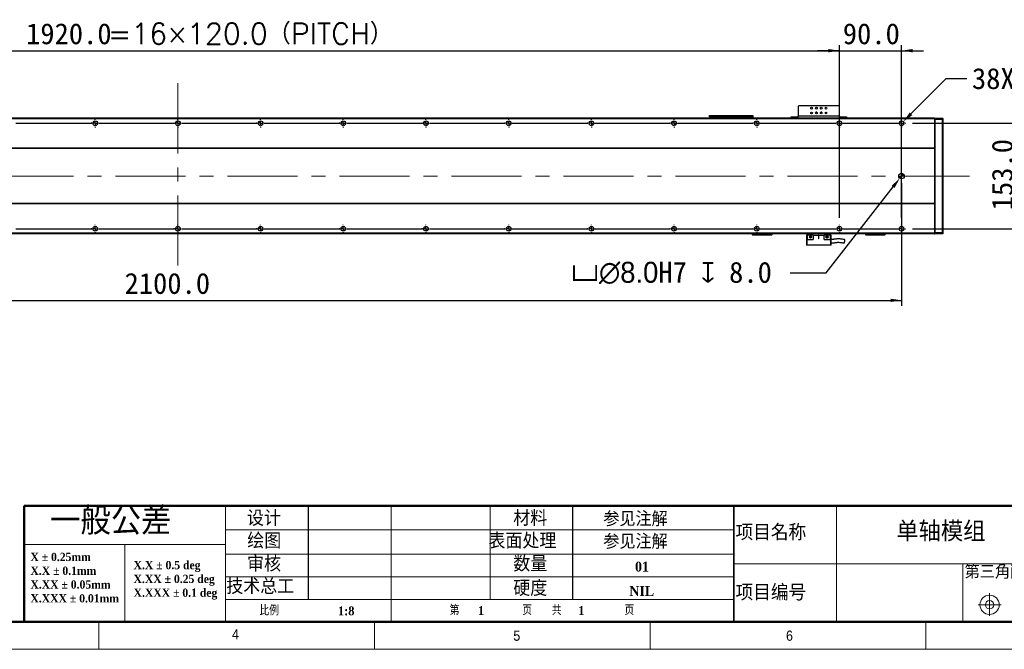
# Model space of a CAD drawing. Header units: millimetres. Extents: x 40 to 3320, y 40 to 2336.
# Tile 9 of 18: x 1165 to 2594, y 40 to 953. Entities that reach past the tile are written whole.
import ezdxf

# ---------------------------------------------------------------- set-up
doc = ezdxf.new("R2010")
doc.units = ezdxf.units.MM
doc.header["$LTSCALE"] = 8
doc.header["$PDSIZE"] = -1
doc.linetypes.add('CENTERX2', pattern=[20.32, 12.7, -2.54, 2.54, -2.54])
doc.layers.add('DIMNS', color=7, linetype='Continuous')
doc.styles.add('SLDTEXTSTYLE0', font='Gothic.ttf', dxfattribs={"width": 0.913})
doc.styles.add('SLDTEXTSTYLE1', font='timesbd.ttf', dxfattribs={"width": 0.933})
doc.styles.add('SLDTEXTSTYLE10', font='txt', dxfattribs={"bigfont": 'bigfont'})
doc.styles.add('SLDTEXTSTYLE2', font='txt', dxfattribs={"bigfont": 'bigfont'})
doc.styles.add('SLDTEXTSTYLE3', font='txt', dxfattribs={"bigfont": 'bigfont'})
doc.styles.add('SLDTEXTSTYLE6', font='timesbd.ttf', dxfattribs={"width": 0.933, "bigfont": 'bigfont'})
doc.styles.add('SLDTEXTSTYLE7', font='txt')
doc.dimstyles.new('SLDDIMSTYLE0', dxfattribs={"dimtxt": 30.4, "dimasz": 16, "dimexe": 0, "dimexo": 0.0625, "dimgap": 7.6, "dimtad": 2, "dimdec": 1, "dimrnd": 1e-09, "dimzin": 4, "dimdsep": 46, "dimtxsty": 'SLDTEXTSTYLE7', "dimsah": 1, "dimcen": 0.09, "dimadec": 0, "dimazin": 1, "dimtfac": 1, "dimtdec": 1, "dimtmove": 0, "dimatfit": 0, "dimfxl": 0, "dimfrac": 2, "dimtolj": 1, "dimtzin": 12, "dimarcsym": 0})
doc.dimstyles.new('SLDDIMSTYLE1', dxfattribs={"dimtxt": 30.4, "dimasz": 16, "dimexe": 0, "dimexo": 0.0625, "dimgap": 7.6, "dimtad": 2, "dimdec": 1, "dimrnd": 1e-09, "dimzin": 4, "dimdsep": 46, "dimtxsty": 'SLDTEXTSTYLE7', "dimsah": 1, "dimcen": 0.09, "dimadec": 0, "dimazin": 1, "dimtfac": 1, "dimtdec": 1, "dimtofl": 0, "dimtmove": 0, "dimatfit": 3, "dimfxl": 0, "dimfrac": 2, "dimtolj": 1, "dimtzin": 12, "dimarcsym": 0})
doc.dimstyles.new('SLDDIMSTYLE2', dxfattribs={"dimtxt": 30.4, "dimasz": 16, "dimexe": 0, "dimexo": 0.0625, "dimgap": 7.6, "dimtad": 0, "dimtih": 1, "dimtoh": 1, "dimdec": 1, "dimrnd": 1e-09, "dimzin": 4, "dimdsep": 46, "dimtxsty": 'SLDTEXTSTYLE7', "dimsah": 1, "dimcen": 0, "dimadec": 0, "dimazin": 1, "dimtfac": 1, "dimtdec": 1, "dimtofl": 0, "dimtmove": 0, "dimatfit": 3, "dimfxl": 0, "dimfrac": 2, "dimtolj": 1, "dimtzin": 12, "dimarcsym": 0})
doc.dimstyles.new('SLDDIMSTYLE6', dxfattribs={"dimtxt": 30.4, "dimasz": 16, "dimexe": 0, "dimexo": 0.0625, "dimgap": 7.6, "dimtad": 0, "dimtih": 1, "dimtoh": 1, "dimdec": 1, "dimrnd": 1e-09, "dimzin": 12, "dimdsep": 46, "dimtxsty": 'SLDTEXTSTYLE7', "dimsah": 1, "dimcen": 0, "dimadec": 0, "dimazin": 3, "dimtfac": 1, "dimtdec": 1, "dimtofl": 0, "dimtmove": 0, "dimatfit": 3, "dimfxl": 0, "dimfrac": 2, "dimtolj": 1, "dimtzin": 12, "dimarcsym": 0})

# ---------------------------------------------------------------- blocks, each defined once
blk = doc.blocks.new('SW_NOTE_0')
at = {"color": 0, "linetype": 'Continuous', "lineweight": 0, "char_height": 12, "attachment_point": 1, "style": 'SLDTEXTSTYLE1'}
for s, insert in [('X.X ± 0.5 deg', (0, 15.8)), ('X.XX ± 0.25 deg', (0, -4.2)), ('X.XXX ± 0.1 deg', (0, -24.2))]:
    blk.add_mtext(s, dxfattribs=dict(at, insert=insert))
blk = doc.blocks.new('SW_NOTE_1')
at = {"color": 0, "linetype": 'Continuous', "lineweight": 0, "char_height": 12, "attachment_point": 1, "style": 'SLDTEXTSTYLE1'}
for s, insert in [('X ± 0.25mm ', (0, 15.8)), ('X.X ± 0.1mm', (0, -4.2))]:
    blk.add_mtext(s, dxfattribs=dict(at, insert=insert))
blk = doc.blocks.new('SW_NOTE_2')
at = {"color": 0, "linetype": 'Continuous', "lineweight": 0, "char_height": 12, "attachment_point": 1, "style": 'SLDTEXTSTYLE1'}
for s, insert in [('X.XX ± 0.05mm', (0, 15.8)), ('X.XXX ± 0.01mm', (0, -4.2))]:
    blk.add_mtext(s, dxfattribs=dict(at, insert=insert))
blk = doc.blocks.new('_D_27')
at = {"layer": 'Defpoints', "color": 0}
for p in [(2447.3, 729.5), (2442.4, 723.2)]:
    blk.add_point(p, dxfattribs=at)
at = {"layer": 'DIMNS', "color": 0, "lineweight": -2}
for p, q in [((2335.4, 586.2), (2432.6, 710.6)), ((2283.4, 586.2), (2335.4, 586.2))]:
    blk.add_line(p, q, dxfattribs=at)
at = {"layer": 'DIMNS', "color": 0}
blk.add_solid([(2430.5, 712.2), (2434.7, 709), (2442.4, 723.2)], dxfattribs=at)
at = {"layer": 'DIMNS', "color": 0, "insert": (1965.4, 602), "char_height": 30.4, "attachment_point": 1, "style": 'SLDTEXTSTYLE7'}
blk.add_mtext('\\A1;{\\fGDT|b0|i0|c134|p2;v\\fMS PGothic|b0|i0|c128|p34;∅8.0}H7 {\\fGDT|b0|i0|c134|p2;x} 8.0', dxfattribs=at)
blk = doc.blocks.new('_D_28')
at = {"layer": 'DIMNS'}
for p, q in [((2444.9, 716.2), (2444.9, 538.1)), ((344.9, 709.7), (344.9, 538.1)), ((344.9, 546.1), (2444.9, 546.1))]:
    blk.add_line(p, q, dxfattribs=at)
for points in [[(344.9, 546.1), (360.9, 543.7), (360.9, 548.5)], [(2444.9, 546.1), (2428.9, 548.5), (2428.9, 543.7)]]:
    blk.add_solid(points, dxfattribs=at)
at = {"layer": 'DIMNS', "insert": (1317.5, 585.9), "char_height": 30.4, "attachment_point": 1, "style": 'SLDTEXTSTYLE7'}
blk.add_mtext('2100.0', dxfattribs=at)
blk = doc.blocks.new('_D_29')
at = {"layer": 'DIMNS'}
for p, q in [((434.9, 819), (434.9, 916.2)), ((2354.9, 819), (2354.9, 916.2)), ((434.9, 908.2), (2354.9, 908.2))]:
    blk.add_line(p, q, dxfattribs=at)
for points in [[(434.9, 908.2), (450.9, 905.8), (450.9, 910.6)], [(2354.9, 908.2), (2338.9, 910.6), (2338.9, 905.8)]]:
    blk.add_solid(points, dxfattribs=at)
at = {"layer": 'DIMNS', "char_height": 30.4, "attachment_point": 1}
for s, insert, style in [('1920.0', (1174.6, 948), 'SLDTEXTSTYLE7'), ('=16×120.0（PITCH）', (1293.4, 948), 'SLDTEXTSTYLE10')]:
    blk.add_mtext(s, dxfattribs=dict(at, insert=insert, style=style))
blk = doc.blocks.new('_D_30')
at = {"layer": 'DIMNS'}
for p, q in [((2615.8, 802.9), (2615.8, 834.9)), ((2461, 802.9), (2623.8, 802.9)), ((2615.8, 649.9), (2615.8, 802.9)), ((2461, 649.9), (2623.8, 649.9)), ((2615.8, 649.9), (2615.8, 617.9))]:
    blk.add_line(p, q, dxfattribs=at)
for points in [[(2615.8, 802.9), (2618.2, 818.9), (2613.4, 818.9)], [(2615.8, 649.9), (2613.4, 633.9), (2618.2, 633.9)]]:
    blk.add_solid(points, dxfattribs=at)
at = {"layer": 'DIMNS', "insert": (2575.9, 676.7), "char_height": 30.4, "attachment_point": 1, "rotation": 90, "style": 'SLDTEXTSTYLE7'}
blk.add_mtext('153.0', dxfattribs=at)
blk = doc.blocks.new('_D_31')
at = {"layer": 'Defpoints', "color": 0}
for p in [(2442.5, 800.4), (2447.3, 805.3)]:
    blk.add_point(p, dxfattribs=at)
at = {"layer": 'DIMNS', "color": 0, "lineweight": -2}
for p, q in [((2509.3, 867.3), (2458.6, 816.6)), ((2539.5, 867.3), (2509.3, 867.3))]:
    blk.add_line(p, q, dxfattribs=at)
at = {"layer": 'DIMNS', "color": 0}
blk.add_solid([(2456.7, 818.5), (2460.5, 814.7), (2447.3, 805.3)], dxfattribs=at)
at = {"layer": 'DIMNS', "color": 0, "insert": (2547.1, 883), "char_height": 30.4, "attachment_point": 1, "style": 'SLDTEXTSTYLE7'}
blk.add_mtext('\\A1;38X {\\fMS PGothic|b0|i0|c128|p34;∅6.8} THROUGH HOLE', dxfattribs=at)
blk = doc.blocks.new('_D_33')
at = {"layer": 'DIMNS'}
for p, q in [((2354.9, 666), (2354.9, 916.2)), ((2444.9, 666), (2444.9, 916.2)), ((2354.9, 908.2), (2322.9, 908.2)), ((2354.9, 908.2), (2444.9, 908.2)), ((2444.9, 908.2), (2476.9, 908.2))]:
    blk.add_line(p, q, dxfattribs=at)
for points in [[(2354.9, 908.2), (2338.9, 910.6), (2338.9, 905.8)], [(2444.9, 908.2), (2460.9, 905.8), (2460.9, 910.6)]]:
    blk.add_solid(points, dxfattribs=at)
at = {"layer": 'DIMNS', "insert": (2359.7, 948), "char_height": 30.4, "attachment_point": 1, "style": 'SLDTEXTSTYLE7'}
blk.add_mtext('90.0', dxfattribs=at)
blk = doc.blocks.new('SW_CENTERMARKSYMBOL_34')
at = {"layer": 'DIMNS', "color": 0}
for p, q in [((605.08, 0), (714.92, 0)), ((714.92, 0), (714.06, 0)), ((720, 0), (717.46, 0)), ((720, 0), (717.46, 0)), ((720, 0), (717.46, 0)), ((720, 0), (717.46, 0)), ((720, 0), (717.46, 0)), ((720, 0), (717.46, 0)), ((720, 0), (717.46, 0)), ((720, 0), (717.46, 0)), ((720, 5.08), (720, 5.94)), ((720, 0), (720, 2.54)), ((720, 0), (720, 2.54)), ((720, 0), (720, 2.54)), ((720, 0), (720, 2.54)), ((720, 0), (720, 2.54)), ((720, 0), (720, 2.54)), ((720, 0), (720, 2.54)), ((720, 0), (720, 2.54)), ((720, 0), (720, -2.54)), ((720, 0), (722.54, 0)), ((720, 0), (720, -2.54)), ((720, 0), (722.54, 0)), ((720, 0), (720, -2.54)), ((720, 0), (722.54, 0)), ((720, 0), (720, -2.54)), ((720, 0), (722.54, 0)), ((720, 0), (720, -2.54)), ((720, 0), (722.54, 0)), ((720, 0), (720, -2.54)), ((720, 0), (722.54, 0)), ((720, 0), (720, -2.54)), ((720, 0), (722.54, 0)), ((720, 0), (720, -2.54)), ((720, 0), (722.54, 0)), ((725.08, 0), (725.94, 0)), ((725.08, 0), (834.92, 0)), ((834.92, 0), (834.06, 0)), ((840, 0), (837.46, 0)), ((840, 0), (837.46, 0)), ((840, 0), (837.46, 0)), ((840, 0), (837.46, 0)), ((840, 0), (837.46, 0)), ((840, 0), (837.46, 0)), ((840, 0), (837.46, 0)), ((840, 0), (837.46, 0)), ((840, 0), (837.46, 0)), ((840, 5.08), (840, 5.94)), ((840, 0), (840, 2.54)), ((840, 0), (840, 2.54)), ((840, 0), (840, 2.54)), ((840, 0), (840, 2.54)), ((840, 0), (840, 2.54)), ((840, 0), (840, 2.54)), ((840, 0), (840, 2.54)), ((840, 0), (840, 2.54)), ((840, 0), (840, 2.54)), ((840, 0), (840, -2.54)), ((840, 0), (842.54, 0)), ((840, 0), (840, -2.54)), ((840, 0), (842.54, 0)), ((840, 0), (840, -2.54)), ((840, 0), (842.54, 0)), ((840, 0), (840, -2.54)), ((840, 0), (842.54, 0)), ((840, 0), (840, -2.54)), ((840, 0), (842.54, 0)), ((840, 0), (840, -2.54)), ((840, 0), (842.54, 0)), ((840, 0), (840, -2.54)), ((840, 0), (842.54, 0)), ((840, 0), (840, -2.54)), ((840, 0), (842.54, 0)), ((840, 0), (840, -2.54)), ((840, 0), (842.54, 0)), ((845.08, 0), (845.94, 0)), ((845.08, 0), (954.92, 0)), ((954.92, 0), (954.06, 0)), ((960, 0), (957.46, 0)), ((960, 0), (957.46, 0)), ((960, 0), (957.46, 0)), ((960, 0), (957.46, 0)), ((960, 0), (957.46, 0)), ((960, 0), (957.46, 0)), ((960, 0), (957.46, 0)), ((960, 0), (957.46, 0)), ((960, 5.08), (960, 5.94)), ((960, 0), (960, 2.54)), ((960, 0), (960, 2.54)), ((960, 0), (960, 2.54)), ((960, 0), (960, 2.54)), ((960, 0), (960, 2.54)), ((960, 0), (960, 2.54)), ((960, 0), (960, 2.54)), ((960, 0), (960, 2.54)), ((960, 0), (960, -2.54)), ((960, 0), (962.54, 0)), ((960, 0), (960, -2.54)), ((960, 0), (962.54, 0)), ((960, 0), (960, -2.54)), ((960, 0), (962.54, 0)), ((960, 0), (960, -2.54)), ((960, 0), (962.54, 0)), ((960, 0), (960, -2.54)), ((960, 0), (962.54, 0)), ((960, 0), (960, -2.54)), ((960, 0), (962.54, 0)), ((960, 0), (960, -2.54)), ((960, 0), (962.54, 0)), ((960, 0), (960, -2.54)), ((960, 0), (962.54, 0)), ((965.08, 0), (965.94, 0)), ((965.08, 0), (1074.92, 0)), ((1074.92, 0), (1074.06, 0)), ((1080, 0), (1077.46, 0)), ((1080, 0), (1077.46, 0)), ((1080, 0), (1077.46, 0)), ((1080, 0), (1077.46, 0)), ((1080, 0), (1077.46, 0)), ((1080, 0), (1077.46, 0)), ((1080, 0), (1077.46, 0)), ((1080, 5.08), (1080, 5.94)), ((1080, 0), (1080, 2.54)), ((1080, 0), (1080, 2.54)), ((1080, 0), (1080, 2.54)), ((1080, 0), (1080, 2.54)), ((1080, 0), (1080, 2.54)), ((1080, 0), (1080, 2.54)), ((1080, 0), (1080, 2.54)), ((1080, 0), (1080, -2.54)), ((1080, 0), (1082.54, 0)), ((1080, 0), (1080, -2.54)), ((1080, 0), (1082.54, 0)), ((1080, 0), (1080, -2.54)), ((1080, 0), (1082.54, 0)), ((1080, 0), (1080, -2.54)), ((1080, 0), (1082.54, 0)), ((1080, 0), (1080, -2.54)), ((1080, 0), (1082.54, 0)), ((1080, 0), (1080, -2.54)), ((1080, 0), (1082.54, 0)), ((1080, 0), (1080, -2.54)), ((1080, 0), (1082.54, 0)), ((1085.08, 0), (1085.94, 0)), ((1085.08, 0), (1194.92, 0)), ((1194.92, 0), (1194.06, 0)), ((1200, 0), (1197.46, 0)), ((1200, 0), (1197.46, 0)), ((1200, 0), (1197.46, 0)), ((1200, 0), (1197.46, 0)), ((1200, 0), (1197.46, 0)), ((1200, 0), (1197.46, 0)), ((1200, 5.08), (1200, 5.94)), ((1200, 0), (1200, 2.54)), ((1200, 0), (1200, 2.54)), ((1200, 0), (1200, 2.54)), ((1200, 0), (1200, 2.54)), ((1200, 0), (1200, 2.54)), ((1200, 0), (1200, 2.54)), ((1200, 0), (1200, -2.54)), ((1200, 0), (1202.54, 0)), ((1200, 0), (1200, -2.54)), ((1200, 0), (1202.54, 0)), ((1200, 0), (1200, -2.54)), ((1200, 0), (1202.54, 0)), ((1200, 0), (1200, -2.54)), ((1200, 0), (1202.54, 0)), ((1200, 0), (1200, -2.54)), ((1200, 0), (1202.54, 0)), ((1200, 0), (1200, -2.54)), ((1200, 0), (1202.54, 0)), ((1205.08, 0), (1205.94, 0)), ((1205.08, 0), (1314.92, 0)), ((1314.92, 0), (1314.06, 0)), ((1320, 0), (1317.46, 0)), ((1320, 0), (1317.46, 0)), ((1320, 0), (1317.46, 0)), ((1320, 0), (1317.46, 0)), ((1320, 0), (1317.46, 0)), ((1320, 5.08), (1320, 5.94)), ((1320, 0), (1320, 2.54)), ((1320, 0), (1320, 2.54)), ((1320, 0), (1320, 2.54)), ((1320, 0), (1320, 2.54)), ((1320, 0), (1320, 2.54)), ((1320, 0), (1320, -2.54)), ((1320, 0), (1322.54, 0)), ((1320, 0), (1320, -2.54)), ((1320, 0), (1322.54, 0)), ((1320, 0), (1320, -2.54)), ((1320, 0), (1322.54, 0)), ((1320, 0), (1320, -2.54)), ((1320, 0), (1322.54, 0)), ((1320, 0), (1320, -2.54)), ((1320, 0), (1322.54, 0)), ((1325.08, 0), (1325.94, 0)), ((1325.08, 0), (1434.92, 0)), ((1434.92, 0), (1434.06, 0)), ((1440, 0), (1437.46, 0)), ((1440, 0), (1437.46, 0)), ((1440, 0), (1437.46, 0)), ((1440, 0), (1437.46, 0)), ((1440, 5.08), (1440, 5.94)), ((1440, 0), (1440, 2.54)), ((1440, 0), (1440, 2.54)), ((1440, 0), (1440, 2.54)), ((1440, 0), (1440, 2.54)), ((1440, 0), (1440, -2.54)), ((1440, 0), (1442.54, 0)), ((1440, 0), (1440, -2.54)), ((1440, 0), (1442.54, 0)), ((1440, 0), (1440, -2.54)), ((1440, 0), (1442.54, 0)), ((1440, 0), (1440, -2.54)), ((1440, 0), (1442.54, 0)), ((1445.08, 0), (1445.94, 0)), ((1445.08, 0), (1554.92, 0)), ((1554.92, 0), (1554.06, 0)), ((1560, 0), (1557.46, 0)), ((1560, 0), (1557.46, 0)), ((1560, 0), (1557.46, 0)), ((1560, 5.08), (1560, 5.94)), ((1560, 0), (1560, 2.54)), ((1560, 0), (1560, 2.54)), ((1560, 0), (1560, 2.54)), ((1560, 0), (1560, -2.54)), ((1560, 0), (1562.54, 0)), ((1560, 0), (1560, -2.54)), ((1560, 0), (1562.54, 0)), ((1560, 0), (1560, -2.54)), ((1560, 0), (1562.54, 0)), ((1565.08, 0), (1565.94, 0)), ((1565.08, 0), (1674.92, 0)), ((1674.92, 0), (1674.06, 0)), ((1680, 0), (1677.46, 0)), ((1680, 0), (1677.46, 0)), ((1680, 5.08), (1680, 5.94)), ((1680, 0), (1680, 2.54)), ((1680, 0), (1680, 2.54)), ((1680, 0), (1680, -2.54)), ((1680, 0), (1682.54, 0)), ((1680, 0), (1680, -2.54)), ((1680, 0), (1682.54, 0)), ((1685.08, 0), (1685.94, 0)), ((1685.08, 0), (1794.92, 0)), ((1800, 0), (1797.46, 0)), ((1800, 5.08), (1800, 5.94)), ((1800, 0), (1800, 2.54)), ((1800, 0), (1800, -2.54)), ((1800, 0), (1802.54, 0)), ((1805.08, 0), (1884.92, 0)), ((1890, 0), (1887.46, 0)), ((1890, 5.08), (1890, 5.94)), ((1890, 0), (1890, 2.54)), ((1890, 0), (1890, -2.54)), ((1890, 0), (1892.54, 0)), ((1895.08, 0), (1895.94, 0)), ((720, -5.08), (720, -5.94)), ((840, -5.08), (840, -5.94)), ((960, -5.08), (960, -5.94)), ((1080, -5.08), (1080, -5.94)), ((1200, -5.08), (1200, -5.94)), ((1320, -5.08), (1320, -5.94)), ((1440, -5.08), (1440, -5.94)), ((1560, -5.08), (1560, -5.94)), ((1680, -5.08), (1680, -5.94)), ((1800, -5.08), (1800, -5.94)), ((1890, -5.08), (1890, -5.94))]:
    blk.add_line(p, q, dxfattribs=at)
blk = doc.blocks.new('SW_CENTERMARKSYMBOL_35')
at = {"layer": 'DIMNS', "color": 0}
for p, q in [((605.08, 0), (714.92, 0)), ((714.92, 0), (714.06, 0)), ((720, 0), (717.46, 0)), ((720, 0), (717.46, 0)), ((720, 0), (717.46, 0)), ((720, 0), (717.46, 0)), ((720, 0), (717.46, 0)), ((720, 0), (717.46, 0)), ((720, 0), (717.46, 0)), ((720, 0), (717.46, 0)), ((720, 5.08), (720, 5.94)), ((720, 0), (720, 2.54)), ((720, 0), (720, 2.54)), ((720, 0), (720, 2.54)), ((720, 0), (720, 2.54)), ((720, 0), (720, 2.54)), ((720, 0), (720, 2.54)), ((720, 0), (720, 2.54)), ((720, 0), (720, 2.54)), ((720, 0), (720, -2.54)), ((720, 0), (722.54, 0)), ((720, 0), (720, -2.54)), ((720, 0), (722.54, 0)), ((720, 0), (720, -2.54)), ((720, 0), (722.54, 0)), ((720, 0), (720, -2.54)), ((720, 0), (722.54, 0)), ((720, 0), (720, -2.54)), ((720, 0), (722.54, 0)), ((720, 0), (720, -2.54)), ((720, 0), (722.54, 0)), ((720, 0), (720, -2.54)), ((720, 0), (722.54, 0)), ((720, 0), (720, -2.54)), ((720, 0), (722.54, 0)), ((725.08, 0), (725.94, 0)), ((725.08, 0), (834.92, 0)), ((834.92, 0), (834.06, 0)), ((840, 0), (837.46, 0)), ((840, 0), (837.46, 0)), ((840, 0), (837.46, 0)), ((840, 0), (837.46, 0)), ((840, 0), (837.46, 0)), ((840, 0), (837.46, 0)), ((840, 0), (837.46, 0)), ((840, 0), (837.46, 0)), ((840, 0), (837.46, 0)), ((840, 5.08), (840, 5.94)), ((840, 0), (840, 2.54)), ((840, 0), (840, 2.54)), ((840, 0), (840, 2.54)), ((840, 0), (840, 2.54)), ((840, 0), (840, 2.54)), ((840, 0), (840, 2.54)), ((840, 0), (840, 2.54)), ((840, 0), (840, 2.54)), ((840, 0), (840, 2.54)), ((840, 0), (840, -2.54)), ((840, 0), (842.54, 0)), ((840, 0), (840, -2.54)), ((840, 0), (842.54, 0)), ((840, 0), (840, -2.54)), ((840, 0), (842.54, 0)), ((840, 0), (840, -2.54)), ((840, 0), (842.54, 0)), ((840, 0), (840, -2.54)), ((840, 0), (842.54, 0)), ((840, 0), (840, -2.54)), ((840, 0), (842.54, 0)), ((840, 0), (840, -2.54)), ((840, 0), (842.54, 0)), ((840, 0), (840, -2.54)), ((840, 0), (842.54, 0)), ((840, 0), (840, -2.54)), ((840, 0), (842.54, 0)), ((845.08, 0), (845.94, 0)), ((845.08, 0), (954.92, 0)), ((954.92, 0), (954.06, 0)), ((960, 0), (957.46, 0)), ((960, 0), (957.46, 0)), ((960, 0), (957.46, 0)), ((960, 0), (957.46, 0)), ((960, 0), (957.46, 0)), ((960, 0), (957.46, 0)), ((960, 0), (957.46, 0)), ((960, 0), (957.46, 0)), ((960, 5.08), (960, 5.94)), ((960, 0), (960, 2.54)), ((960, 0), (960, 2.54)), ((960, 0), (960, 2.54)), ((960, 0), (960, 2.54)), ((960, 0), (960, 2.54)), ((960, 0), (960, 2.54)), ((960, 0), (960, 2.54)), ((960, 0), (960, 2.54)), ((960, 0), (960, -2.54)), ((960, 0), (962.54, 0)), ((960, 0), (960, -2.54)), ((960, 0), (962.54, 0)), ((960, 0), (960, -2.54)), ((960, 0), (962.54, 0)), ((960, 0), (960, -2.54)), ((960, 0), (962.54, 0)), ((960, 0), (960, -2.54)), ((960, 0), (962.54, 0)), ((960, 0), (960, -2.54)), ((960, 0), (962.54, 0)), ((960, 0), (960, -2.54)), ((960, 0), (962.54, 0)), ((960, 0), (960, -2.54)), ((960, 0), (962.54, 0)), ((965.08, 0), (965.94, 0)), ((965.08, 0), (1074.92, 0)), ((1074.92, 0), (1074.06, 0)), ((1080, 0), (1077.46, 0)), ((1080, 0), (1077.46, 0)), ((1080, 0), (1077.46, 0)), ((1080, 0), (1077.46, 0)), ((1080, 0), (1077.46, 0)), ((1080, 0), (1077.46, 0)), ((1080, 0), (1077.46, 0)), ((1080, 5.08), (1080, 5.94)), ((1080, 0), (1080, 2.54)), ((1080, 0), (1080, 2.54)), ((1080, 0), (1080, 2.54)), ((1080, 0), (1080, 2.54)), ((1080, 0), (1080, 2.54)), ((1080, 0), (1080, 2.54)), ((1080, 0), (1080, 2.54)), ((1080, 0), (1080, -2.54)), ((1080, 0), (1082.54, 0)), ((1080, 0), (1080, -2.54)), ((1080, 0), (1082.54, 0)), ((1080, 0), (1080, -2.54)), ((1080, 0), (1082.54, 0)), ((1080, 0), (1080, -2.54)), ((1080, 0), (1082.54, 0)), ((1080, 0), (1080, -2.54)), ((1080, 0), (1082.54, 0)), ((1080, 0), (1080, -2.54)), ((1080, 0), (1082.54, 0)), ((1080, 0), (1080, -2.54)), ((1080, 0), (1082.54, 0)), ((1085.08, 0), (1085.94, 0)), ((1085.08, 0), (1194.92, 0)), ((1194.92, 0), (1194.06, 0)), ((1200, 0), (1197.46, 0)), ((1200, 0), (1197.46, 0)), ((1200, 0), (1197.46, 0)), ((1200, 0), (1197.46, 0)), ((1200, 0), (1197.46, 0)), ((1200, 0), (1197.46, 0)), ((1200, 5.08), (1200, 5.94)), ((1200, 0), (1200, 2.54)), ((1200, 0), (1200, 2.54)), ((1200, 0), (1200, 2.54)), ((1200, 0), (1200, 2.54)), ((1200, 0), (1200, 2.54)), ((1200, 0), (1200, 2.54)), ((1200, 0), (1200, -2.54)), ((1200, 0), (1202.54, 0)), ((1200, 0), (1200, -2.54)), ((1200, 0), (1202.54, 0)), ((1200, 0), (1200, -2.54)), ((1200, 0), (1202.54, 0)), ((1200, 0), (1200, -2.54)), ((1200, 0), (1202.54, 0)), ((1200, 0), (1200, -2.54)), ((1200, 0), (1202.54, 0)), ((1200, 0), (1200, -2.54)), ((1200, 0), (1202.54, 0)), ((1205.08, 0), (1205.94, 0)), ((1205.08, 0), (1314.92, 0)), ((1314.92, 0), (1314.06, 0)), ((1320, 0), (1317.46, 0)), ((1320, 0), (1317.46, 0)), ((1320, 0), (1317.46, 0)), ((1320, 0), (1317.46, 0)), ((1320, 0), (1317.46, 0)), ((1320, 5.08), (1320, 5.94)), ((1320, 0), (1320, 2.54)), ((1320, 0), (1320, 2.54)), ((1320, 0), (1320, 2.54)), ((1320, 0), (1320, 2.54)), ((1320, 0), (1320, 2.54)), ((1320, 0), (1320, -2.54)), ((1320, 0), (1322.54, 0)), ((1320, 0), (1320, -2.54)), ((1320, 0), (1322.54, 0)), ((1320, 0), (1320, -2.54)), ((1320, 0), (1322.54, 0)), ((1320, 0), (1320, -2.54)), ((1320, 0), (1322.54, 0)), ((1320, 0), (1320, -2.54)), ((1320, 0), (1322.54, 0)), ((1325.08, 0), (1325.94, 0)), ((1325.08, 0), (1434.92, 0)), ((1434.92, 0), (1434.06, 0)), ((1440, 0), (1437.46, 0)), ((1440, 0), (1437.46, 0)), ((1440, 0), (1437.46, 0)), ((1440, 0), (1437.46, 0)), ((1440, 5.08), (1440, 5.94)), ((1440, 0), (1440, 2.54)), ((1440, 0), (1440, 2.54)), ((1440, 0), (1440, 2.54)), ((1440, 0), (1440, 2.54)), ((1440, 0), (1440, -2.54)), ((1440, 0), (1442.54, 0)), ((1440, 0), (1440, -2.54)), ((1440, 0), (1442.54, 0)), ((1440, 0), (1440, -2.54)), ((1440, 0), (1442.54, 0)), ((1440, 0), (1440, -2.54)), ((1440, 0), (1442.54, 0)), ((1445.08, 0), (1445.94, 0)), ((1445.08, 0), (1554.92, 0)), ((1554.92, 0), (1554.06, 0)), ((1560, 0), (1557.46, 0)), ((1560, 0), (1557.46, 0)), ((1560, 0), (1557.46, 0)), ((1560, 5.08), (1560, 5.94)), ((1560, 0), (1560, 2.54)), ((1560, 0), (1560, 2.54)), ((1560, 0), (1560, 2.54)), ((1560, 0), (1560, -2.54)), ((1560, 0), (1562.54, 0)), ((1560, 0), (1560, -2.54)), ((1560, 0), (1562.54, 0)), ((1560, 0), (1560, -2.54)), ((1560, 0), (1562.54, 0)), ((1565.08, 0), (1565.94, 0)), ((1565.08, 0), (1674.92, 0)), ((1674.92, 0), (1674.06, 0)), ((1680, 0), (1677.46, 0)), ((1680, 0), (1677.46, 0)), ((1680, 5.08), (1680, 5.94)), ((1680, 0), (1680, 2.54)), ((1680, 0), (1680, 2.54)), ((1680, 0), (1680, -2.54)), ((1680, 0), (1682.54, 0)), ((1680, 0), (1680, -2.54)), ((1680, 0), (1682.54, 0)), ((1685.08, 0), (1685.94, 0)), ((1685.08, 0), (1794.92, 0)), ((1800, 0), (1797.46, 0)), ((1800, 5.08), (1800, 5.94)), ((1800, 0), (1800, 2.54)), ((1800, 0), (1800, -2.54)), ((1800, 0), (1802.54, 0)), ((1805.08, 0), (1884.92, 0)), ((1890, 0), (1887.46, 0)), ((1890, 5.08), (1890, 5.94)), ((1890, 0), (1890, 2.54)), ((1890, 0), (1890, -2.54)), ((1890, 0), (1892.54, 0)), ((1895.08, 0), (1895.94, 0)), ((720, -5.08), (720, -5.94)), ((840, -5.08), (840, -5.94)), ((960, -5.08), (960, -5.94)), ((1080, -5.08), (1080, -5.94)), ((1200, -5.08), (1200, -5.94)), ((1320, -5.08), (1320, -5.94)), ((1440, -5.08), (1440, -5.94)), ((1560, -5.08), (1560, -5.94)), ((1680, -5.08), (1680, -5.94)), ((1800, -5.08), (1800, -5.94)), ((1890, -5.08), (1890, -5.94))]:
    blk.add_line(p, q, dxfattribs=at)
blk = doc.blocks.new('SW_DOWELSYMBOL_6')
at = {"linetype": 'Continuous', "lineweight": 18}
h = blk.add_hatch(color=0, dxfattribs=at)
edge = h.paths.add_edge_path(flags=0)
edge.add_arc((0, 0), 4, 180, 270)
edge.add_line((0, -4), (0, 0))
edge.add_line((0, 0), (-4, 0))
h = blk.add_hatch(color=0, dxfattribs=at)
edge = h.paths.add_edge_path(flags=0)
edge.add_arc((0, 0), 4, 0, 90)
edge.add_line((0, 4), (0, 0))
edge.add_line((0, 0), (4, 0))
at = {"layer": 'DIMNS', "color": 0}
blk.add_circle((0, 0), 4, dxfattribs=at)

msp = doc.modelspace()

# ---------------------------------------------------------------- linework, layer by layer
at = {"color": 7, "linetype": 'Continuous', "lineweight": 25}
for p, q in [((2295.8652498, 828.1520988), (2294.8652031, 827.1520968)), ((2294.8652031, 827.1520968), (2294.8652031, 813.3520941)), ((2353.8652183, 828.1520988), (2295.8652498, 828.1520988)), ((2354.8652054, 827.1520968), (2353.8652183, 828.1520988)), ((2354.8652054, 813.3520941), (2354.8652054, 827.1520968)), ((2492.8652765, 810.3520955), (296.8651773, 810.3520955)), ((2492.8652765, 809.3520935), (296.8651773, 809.3520935)), ((2166.3652183, 812.3520996), (2166.3652183, 814.3520962)), ((2166.3652183, 814.3520962), (2167.3652054, 814.3520962)), ((2167.3652054, 812.3520996), (2166.3652183, 812.3520996)), ((2167.3652054, 814.3520962), (2167.3652054, 812.3520996)), ((2167.3652054, 814.3520962), (2221.3652255, 814.3520962)), ((2167.3652054, 812.3520996), (2221.3652255, 812.3520996)), ((2194.3652155, 810.518765), (2194.3652155, 812.3520996)), ((2194.3652155, 810.518765), (2229.3652417, 810.518765)), ((2194.3652155, 810.3520955), (2194.3652155, 810.518765)), ((2221.3652255, 812.3520996), (2221.3652255, 814.3520962)), ((2221.3652255, 814.3520962), (2229.3652417, 814.3520962)), ((2229.3652417, 812.3520996), (2221.3652255, 812.3520996)), ((2229.3652417, 814.3520962), (2229.3652417, 812.3520996)), ((2229.3652417, 812.3520996), (2229.3652417, 810.518765)), ((2229.3652417, 810.518765), (2229.3652417, 810.3520955)), ((2284.8652126, 810.3520955), (2284.8652126, 812.3520996)), ((2284.8652126, 812.3520996), (2285.8651997, 812.3520996)), ((2285.8651997, 812.3520996), (2285.8651997, 810.3520955)), ((2285.8651997, 812.3520996), (2293.8652159, 812.3520996)), ((2293.8652159, 812.3520996), (2293.8652159, 810.3520955)), ((2294.8652031, 812.3520996), (2293.8652159, 812.3520996)), ((2354.8652054, 813.3520941), (2294.8652031, 813.3520941)), ((2294.8652031, 810.3520955), (2294.8652031, 813.3520941)), ((2354.8652054, 813.3520941), (2354.8652054, 810.3520955)), ((2355.8652522, 812.3520996), (2354.8652054, 812.3520996)), ((2355.8652522, 812.3520996), (2355.8652522, 810.3520955)), ((2355.8652522, 812.3520996), (2363.8652088, 812.3520996)), ((2363.8652088, 810.3520955), (2363.8652088, 812.3520996)), ((2363.8652088, 812.3520996), (2364.8652555, 812.3520996)), ((2364.8652555, 812.3520996), (2364.8652555, 810.3520955)), ((2492.8652765, 810.0520979), (2493.1652071, 810.3520955)), ((2492.8652765, 810.3520955), (2492.8652765, 809.3520935)), ((2492.8652765, 809.3520935), (2492.8652765, 766.8520968)), ((2492.8652765, 808.2278307), (2493.1652071, 808.3520989)), ((2493.1652071, 810.3520955), (2493.1652071, 808.3520989)), ((2493.1652071, 810.3520955), (2504.5651914, 810.3520955)), ((2493.1652071, 808.3520989), (2493.1652071, 644.3520944)), ((2504.5651914, 808.3520989), (2493.1652071, 808.3520989)), ((2504.5651914, 808.3520989), (2504.5651914, 810.3520955)), ((2504.8652412, 810.0520979), (2504.5651914, 810.3520955)), ((2504.5651914, 644.3520944), (2504.5651914, 808.3520989)), ((2504.8652412, 808.2278307), (2504.5651914, 808.3520989)), ((2504.8652412, 810.0520979), (2504.8652412, 808.2278307)), ((2504.8652412, 808.2278307), (2504.8652412, 644.4763626)), ((2492.8652765, 766.8520968), (296.8651773, 766.8520968)), ((2492.8652765, 766.3520957), (296.8651773, 766.3520957)), ((2492.8652765, 766.8520968), (2492.8652765, 766.3520957)), ((2492.8652765, 766.3520957), (2492.8652765, 686.3520975)), ((2492.8652765, 686.3520975), (296.8651773, 686.3520975)), ((2492.8652765, 685.8520965), (296.8651773, 685.8520965)), ((2492.8652765, 686.3520975), (2492.8652765, 685.8520965)), ((2492.8652765, 685.8520965), (2492.8652765, 643.3520998)), ((2492.8652765, 643.3520998), (296.8651773, 643.3520998)), ((2492.8652765, 644.4763626), (2493.1652071, 644.3520944)), ((2492.8652765, 643.3520998), (2492.8652765, 642.3520978)), ((2493.1652071, 644.3520944), (2493.1652071, 642.3520978)), ((2493.1652071, 644.3520944), (2504.5651914, 644.3520944)), ((2504.8652412, 644.4763626), (2504.5651914, 644.3520944)), ((2504.5651914, 642.3520978), (2504.5651914, 644.3520944)), ((2504.8652412, 644.4763626), (2504.8652412, 642.6520954)), ((2492.8652765, 642.3520978), (296.8651773, 642.3520978)), ((2228.8652183, 641.1520998), (2228.8652183, 642.3520978)), ((2228.8652183, 641.1520998), (2229.1652085, 640.8520947)), ((2228.8652183, 641.1520998), (2229.8652054, 641.1520998)), ((2229.9894811, 640.8520947), (2229.1652085, 640.8520947)), ((2229.8652054, 642.3520978), (2229.8652054, 641.1520998)), ((2229.9894811, 640.8520947), (2229.8652054, 641.1520998)), ((2229.8652054, 641.1520998), (2255.8652283, 641.1520998)), ((2255.7409526, 640.8520947), (2229.9894811, 640.8520947)), ((2255.7409526, 640.8520947), (2255.8652283, 641.1520998)), ((2256.5652253, 640.8520947), (2255.7409526, 640.8520947)), ((2255.8652283, 641.1520998), (2255.8652283, 642.3520978)), ((2255.8652283, 641.1520998), (2256.8652155, 641.1520998)), ((2256.5652253, 640.8520947), (2256.8652155, 641.1520998)), ((2256.8652155, 642.3520978), (2256.8652155, 641.1520998)), ((2306.8652274, 640.4520954), (2306.8652274, 626.0520975)), ((2308.0652477, 640.4520954), (2306.8652274, 640.4520954)), ((2307.8652145, 640.4520954), (2307.8652145, 642.3520978)), ((2308.0652477, 634.4520982), (2307.8652145, 634.4520982)), ((2307.8652145, 626.0520975), (2307.8652145, 634.4520982)), ((2308.0652477, 640.4520954), (2308.0652477, 634.4520982)), ((2316.8652178, 640.4520954), (2308.0652477, 640.4520954)), ((2308.0652477, 634.4520982), (2316.8652178, 634.4520982)), ((2316.8652178, 640.4520954), (2324.6152522, 640.4520954)), ((2316.8652178, 640.4520954), (2316.8652178, 634.4520982)), ((2325.1152159, 640.4520954), (2324.6152522, 640.4520954)), ((2324.6152522, 640.4520954), (2324.6152522, 635.702097)), ((2325.1152159, 640.4520954), (2332.8652503, 640.4520954)), ((2325.1152159, 635.702097), (2325.1152159, 640.4520954)), ((2341.6652204, 640.4520954), (2332.8652503, 640.4520954)), ((2332.8652503, 634.4520982), (2332.8652503, 640.4520954)), ((2332.8652503, 634.4520982), (2341.6652204, 634.4520982)), ((2336.2433435, 638.9038126), (2336.410773, 639.001378)), ((2337.8745438, 638.5033141), (2338.0057933, 638.0993138)), ((2342.8652407, 640.4520954), (2341.6652204, 640.4520954)), ((2341.6652204, 634.4520982), (2341.6652204, 640.4520954)), ((2341.8652536, 634.4520982), (2341.6652204, 634.4520982)), ((2341.8652536, 640.4520954), (2341.8652536, 642.3520978)), ((2341.8652536, 634.4520982), (2341.8652536, 626.0520975)), ((2342.8652407, 626.0520975), (2342.8652407, 640.4520954)), ((2392.8652527, 641.1520998), (2392.8652527, 642.3520978)), ((2392.8652527, 641.1520998), (2393.1652428, 640.8520947)), ((2392.8652527, 641.1520998), (2393.8652398, 641.1520998)), ((2393.9895155, 640.8520947), (2393.1652428, 640.8520947)), ((2393.8652398, 642.3520978), (2393.8652398, 641.1520998)), ((2393.9895155, 640.8520947), (2393.8652398, 641.1520998)), ((2393.8652398, 641.1520998), (2419.8652031, 641.1520998)), ((2419.740987, 640.8520947), (2393.9895155, 640.8520947)), ((2419.740987, 640.8520947), (2419.8652031, 641.1520998)), ((2420.5652, 640.8520947), (2419.740987, 640.8520947)), ((2419.8652031, 641.1520998), (2419.8652031, 642.3520978)), ((2419.8652031, 641.1520998), (2420.8652498, 641.1520998)), ((2420.5652, 640.8520947), (2420.8652498, 641.1520998)), ((2420.8652498, 642.3520978), (2420.8652498, 641.1520998)), ((2492.8652765, 642.6520954), (2493.1652071, 642.3520978)), ((2504.5651914, 642.3520978), (2493.1652071, 642.3520978)), ((2504.8652412, 642.6520954), (2504.5651914, 642.3520978)), ((2307.8652145, 626.0520975), (2306.8652274, 626.0520975)), ((2341.8652536, 626.0520975), (2307.8652145, 626.0520975)), ((2342.8652407, 626.0520975), (2341.8652536, 626.0520975))]:
    msp.add_line(p, q, dxfattribs=at)
at = {"color": 8, "linetype": 'Continuous', "lineweight": 25}
for p, q in [((2322.1152546, 818.8520978), (2320.6152441, 818.8520978)), ((2329.115224, 818.8520978), (2327.6152136, 818.8520978))]:
    msp.add_line(p, q, dxfattribs=at)
at = {"color": 7, "linetype": 'Continuous', "lineweight": 50}
for p, q in [((1171.7559834, 248), (1171.7559834, 80)), ((1171.7559834, 248), (1464, 248)), ((3280, 248), (1464, 248)), ((80, 80), (3280, 80))]:
    msp.add_line(p, q, dxfattribs=at)
at = {"color": 7, "linetype": 'Continuous', "lineweight": 18}
for p, q in [((1464, 248), (1464, 220)), ((1464, 192), (1464, 248)), ((1464, 220), (1464, 248)), ((1704.336839, 248), (1704.336839, 80)), ((1848, 248), (1848, 112.0474543)), ((2350.6031435, 248), (2350.6031435, 80)), ((1464, 192), (1464, 220)), ((1464, 213.2644636), (2201.4758613, 213.2644636)), ((1464, 192), (1171.7559834, 192)), ((1317.8779917, 192), (1317.8779917, 80)), ((1464, 192), (1464, 80)), ((1464, 178.0393756), (2201.4758613, 178.0393756)), ((2201.4758613, 164), (2674.0064972, 164)), ((2533.8235685, 164), (2533.8235685, 80)), ((1464, 145.0437235), (2201.4758613, 145.0437235)), ((2572.6369816, 121.1881967), (2572.6369816, 88.504689)), ((2201.4758613, 112.0474543), (1464, 112.0474543)), ((2555.9987653, 104.5499805), (2589.6093225, 104.5499805)), ((80, 80), (3280, 80)), ((984, 80), (3280, 80)), ((1280, 40), (1280, 80)), ((1680, 40), (1680, 80)), ((2080, 80), (2080, 40)), ((2480, 40), (2480, 80)), ((40, 40), (3320, 40))]:
    msp.add_line(p, q, dxfattribs=at)
at = {"color": 7, "linetype": 'Continuous', "lineweight": 35}
msp.add_line((2201.4758613, 248), (2201.4758613, 80), dxfattribs=at)
at = {"color": 7, "linetype": 'Continuous', "lineweight": 25}
for centre, radius in [((2314.3652269, 824.8520966), 1.25), ((2314.3652269, 817.8520966), 1.25), ((2321.3652269, 824.8520966), 1.25), ((2321.3652269, 817.8520966), 1.25), ((2328.3652269, 824.8520966), 1.25), ((2328.3652269, 817.8520966), 1.25), ((2335.3652269, 824.8520966), 1.25), ((2335.3652269, 817.8520966), 1.25), ((1274.8652269, 802.8520966), 3.4), ((1394.8652269, 802.8520966), 3.4), ((1514.8652269, 802.8520966), 3.4), ((1634.8652269, 802.8520966), 3.4), ((1754.8652269, 802.8520966), 3.4), ((1874.8652269, 802.8520966), 3.4), ((1994.8652269, 802.8520966), 3.4), ((2114.8652269, 802.8520966), 3.4), ((2234.8652269, 802.8520966), 3.4), ((2354.8652269, 802.8520966), 3.4), ((2444.8652269, 802.8520966), 3.4), ((2444.8652269, 726.3520966), 4), ((1274.8652269, 649.8520966), 3.4), ((1394.8652269, 649.8520966), 3.4), ((1514.8652269, 649.8520966), 3.4), ((1634.8652269, 649.8520966), 3.4), ((1754.8652269, 649.8520966), 3.4), ((1874.8652269, 649.8520966), 3.4), ((1994.8652269, 649.8520966), 3.4), ((2114.8652269, 649.8520966), 3.4), ((2234.8652269, 649.8520966), 3.4), ((2354.8652269, 649.8520966), 3.4), ((2444.8652269, 649.8520966), 3.4), ((2312.8652269, 637.9520966), 1.6), ((2336.8652269, 637.9520966), 1.6)]:
    msp.add_circle(centre, radius, dxfattribs=at)
at = {"color": 7, "linetype": 'Continuous', "lineweight": 18}
for radius in [14, 6]:
    msp.add_circle((2572.6369816, 104.5499805), radius, dxfattribs=at)
at = {"color": 7, "linetype": 'Continuous', "lineweight": 25}
msp.add_arc((2324.8652269, 635.7020966), 0.25, 180, 0, dxfattribs=at)
for points, knots in [([(2314.0057446, 638.0993138), (2314.0250349, 637.9707491), (2314.0638033, 637.7123685), (2313.9568685, 637.3221848), (2313.7347989, 636.9763414), (2313.3988824, 636.7098849), (2312.9809602, 636.5592825), (2312.5233364, 636.5519926), (2312.0883828, 636.6829666), (2311.8570878, 636.8651553), (2311.7483975, 636.9507696)], [0, 0, 0, 0, 0.1147403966, 0.2305973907, 0.3509252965, 0.475824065, 0.6054592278, 0.739406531, 0.8775417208, 1, 1, 1, 1]), ([(2312.8468515, 639.2515685), (2312.9887372, 639.224532), (2313.2718801, 639.1705788), (2313.6254221, 638.9178941), (2313.8048328, 638.6689359), (2313.8662122, 638.5230068), (2313.8744952, 638.5033141)], [0, 0, 0, 0, 0.3223303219, 0.6432328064, 0.9518553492, 1, 1, 1, 1]), ([(2336.8651988, 639.1020949), (2336.7492417, 639.0918862), (2336.5173042, 639.0714666), (2336.2009916, 638.9111997), (2335.9450317, 638.6712611), (2335.7726873, 638.364001), (2335.6994985, 638.0198831), (2335.7322416, 637.6694386), (2335.8679396, 637.3447213), (2336.0942189, 637.0751668), (2336.3905289, 636.8852806), (2336.7299438, 636.792278), (2337.0816877, 636.804645), (2337.4136207, 636.9212626), (2337.6963038, 637.1315149), (2337.9014544, 637.4161241), (2338.0198981, 637.7503462), (2338.0104949, 637.9829911), (2338.0057933, 638.0993138)], [0, 0, 0, 0, 0.0624924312, 0.1249974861, 0.1874931, 0.2499916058, 0.3124929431, 0.3749921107, 0.437492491, 0.4999958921, 0.5624968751, 0.6249933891, 0.687499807, 0.749994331, 0.8125006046, 0.874997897, 0.93749884, 1, 1, 1, 1]), ([(2338.0057933, 638.0993138), (2338.0250583, 637.9707487), (2338.0637761, 637.7123657), (2337.956862, 637.3221851), (2337.7347866, 636.9763413), (2337.3988718, 636.7098849), (2336.9809491, 636.5592825), (2336.5233254, 636.5519926), (2336.0883718, 636.6829666), (2335.8570768, 636.8651553), (2335.7483865, 636.9507696)], [0, 0, 0, 0, 0.1147391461, 0.2305963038, 0.3509243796, 0.4758233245, 0.6054586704, 0.7394061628, 0.8775415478, 1, 1, 1, 1]), ([(2336.8468405, 639.2515685), (2336.9887225, 639.2245303), (2337.2718579, 639.1705739), (2337.6254553, 638.9179132), (2337.8047245, 638.6688851), (2337.8662399, 638.5230063), (2337.8745438, 638.5033141)], [0, 0, 0, 0, 0.322324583, 0.643221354, 0.951838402, 1, 1, 1, 1]), ([(2362.1778013, 634.2443387), (2361.2077307, 634.3992205), (2359.3969007, 634.6883382), (2356.9281267, 635.0720044), (2354.8694576, 635.2407618), (2353.0155605, 635.2796467), (2350.9828778, 635.1989441), (2349.1515398, 634.9921294), (2347.6408706, 634.7746864), (2346.6311499, 634.6236245), (2345.5885818, 634.4721168), (2344.5257687, 634.3532745), (2343.6079182, 634.2758219), (2343.0586465, 634.3091726), (2342.8652407, 634.3209158)], [0, 0, 0, 0, 0.15577524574, 0.29078550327, 0.39676915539, 0.47499249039, 0.57359047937, 0.70474838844, 0.75468996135, 0.80708780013, 0.86120746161, 0.91595575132, 0.97040691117, 1, 1, 1, 1]), ([(2342.8652407, 629.33571), (2343.1003894, 629.3272942), (2343.8182078, 629.3016043), (2344.9635379, 629.3897744), (2346.6450008, 629.5829239), (2348.3442375, 629.8515546), (2350.0210212, 630.0814956), (2351.4691596, 630.2268039), (2353.1558263, 630.312387), (2355.0661459, 630.2494982), (2357.1040252, 630.025262), (2359.2136026, 629.6679391), (2360.7606574, 629.4305254), (2361.6070272, 629.3006401)], [0, 0, 0, 0, 0.0368666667, 0.1125397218, 0.1785183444, 0.3028051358, 0.3842704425, 0.4445275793, 0.530287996, 0.6473399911, 0.744746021, 0.8603544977, 1, 1, 1, 1]), ([(2361.61263, 629.3453287), (2361.6471564, 629.3313644), (2361.7452064, 629.2917078), (2361.9378666, 629.5585301), (2362.1523356, 630.0570701), (2362.3400365, 630.7537058), (2362.4801937, 631.5601726), (2362.5577422, 632.3993576), (2362.5618534, 633.1793574), (2362.488431, 633.7954432), (2362.3565, 634.1837024), (2362.233553, 634.2140979), (2362.1775629, 634.22794)], [0, 0, 0, 0, 0.0574063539, 0.1630262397, 0.2664657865, 0.3699769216, 0.474787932, 0.5815849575, 0.6902320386, 0.7997757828, 0.9088179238, 1, 1, 1, 1])]:
    msp.add_open_spline(points, degree=3, knots=knots, dxfattribs=at)
at = {"layer": 'DIMNS', "linetype": 'CENTERX2', "lineweight": 18}
for p, q in [((1394.8652269, 860.8520966), (1394.8652269, 591.8520966)), ((2543.6652269, 726.3520966), (246.0652269, 726.3520966))]:
    msp.add_line(p, q, dxfattribs=at)
at = {"layer": 'DIMNS', "color": 7}
for p, q in [((1584.2007008, 112.0474543), (1584.2007008, 248)), ((1967.4614906, 248), (1967.4614906, 112.0474543))]:
    msp.add_line(p, q, dxfattribs=at)

# ---------------------------------------------------------------- block references
at = {"color": 7, "linetype": 'Continuous', "lineweight": 0}
for name, p in [('SW_NOTE_1', (1180.8686615, 164.1737335)), ('SW_NOTE_0', (1330.5570432, 152.3120833)), ('SW_NOTE_2', (1180.8686615, 124.1737344))]:
    msp.add_blockref(name, p, dxfattribs=at)
at = {"layer": 'DIMNS'}
for name, p in [('SW_CENTERMARKSYMBOL_34', (554.8652269, 802.8520966)), ('SW_DOWELSYMBOL_6', (2444.8652269, 726.3520966)), ('SW_CENTERMARKSYMBOL_35', (554.8652269, 649.8520966))]:
    msp.add_blockref(name, p, dxfattribs=at)

# ---------------------------------------------------------------- texts
at = {"color": 7, "linetype": 'Continuous', "lineweight": 0, "attachment_point": 1}
for s, insert, char_height, style in [('一般公差', (1209.5381584, 246.3497749), 40, 'SLDTEXTSTYLE3'), ('设计', (1495.0304099, 241.3756797), 22.4, 'SLDTEXTSTYLE3'), ('材料', (1881.5122528, 241.3756797), 22.4, 'SLDTEXTSTYLE3'), ('参见注解', (2012.291056, 239.6526885), 21.16666667, 'SLDTEXTSTYLE2'), ('项目名称', (2204.0318544, 221.2187739), 23.28333333, 'SLDTEXTSTYLE3'), ('单轴模组', (2437.3314195, 224.6368127), 25.4, 'SLDTEXTSTYLE6'), ('绘图', (1495.5048517, 208.5268063), 22.4, 'SLDTEXTSTYLE3'), ('表面处理', (1845.5643389, 208.5268063), 22.4, 'SLDTEXTSTYLE3'), ('参见注解', (2012.291056, 206.8038151), 21.16666667, 'SLDTEXTSTYLE2'), ('审核', (1495.2404082, 175.1148112), 22.4, 'SLDTEXTSTYLE3'), ('数量', (1881.5744726, 175.1148112), 22.4, 'SLDTEXTSTYLE3'), ('01', (2058.1738948, 167.1093645), 14.4, 'SLDTEXTSTYLE1'), ('技术总工', (1465.166365, 142.3958087), 22.4, 'SLDTEXTSTYLE3'), ('硬度', (1881.5861402, 139.7153961), 22.4, 'SLDTEXTSTYLE3'), ('NIL', (2049.9038947, 131.7099494), 14.4, 'SLDTEXTSTYLE1'), ('项目编号', (2204.0318544, 134.0506042), 23.28333333, 'SLDTEXTSTYLE3'), ('比例', (1513.2601137, 102.0862582), 12.8, 'SLDTEXTSTYLE3'), ('1:8', (1627.0750032, 102.0796202), 12.8, 'SLDTEXTSTYLE1'), ('第        页', (1789.3223946, 102.5651891), 12.8, 'SLDTEXTSTYLE3'), ('1', (1830.3180401, 102.5585511), 12.8, 'SLDTEXTSTYLE1'), ('共        页', (1937.4933412, 102.5651891), 12.8, 'SLDTEXTSTYLE3'), ('1', (1975.7024214, 102.5585511), 12.8, 'SLDTEXTSTYLE1'), ('4', (1473.3333333, 69.1704848), 14.8166667, 'SLDTEXTSTYLE0'), ('5', (1881.5851378, 67.1747364), 14.8166667, 'SLDTEXTSTYLE0'), ('6', (2277.2582016, 67.1747364), 14.8166667, 'SLDTEXTSTYLE0')]:
    msp.add_mtext(s, dxfattribs=dict(at, insert=insert, char_height=char_height, style=style))
at = {"layer": 'DIMNS', "color": 7, "insert": (2536.4839625, 162.4328436), "char_height": 20, "attachment_point": 1, "style": 'SLDTEXTSTYLE3'}
msp.add_mtext('第三角画法', dxfattribs=at)

# ---------------------------------------------------------------- dimensions: what is measured, and where the dimension line sits
at = {"layer": 'DIMNS'}
dim = msp.add_linear_dim(base=(2354.8652269, 908.1520966), p1=(434.8652269, 808.7920966), p2=(2354.8652269, 808.7920966), text='<>=16×120.0（PITCH）', dimstyle='SLDDIMSTYLE1', dxfattribs=at)
dim.commit()
dim.dimension.update_dxf_attribs({"geometry": '_D_29', "text_midpoint": (1424.3115872, 908.1520966), "dimtype": 160})
for base, p1, p2, angle, dimstyle, picture, middle in [((2444.8652269, 908.1520966), (2354.8652269, 655.7920966), (2444.8652269, 655.7920966), 0, 'SLDDIMSTYLE0', '_D_33', (2397.1564984, 908.1520966)), ((2615.7723089, 802.8520966), (2450.8052269, 649.8520966), (2450.8052269, 802.8520966), 90, 'SLDDIMSTYLE0', '_D_30', (2615.7723089, 725.1108244)), ((2444.8652269, 546.0519936), (344.8652269, 719.8120966), (2444.8652269, 726.3520966), 0, 'SLDDIMSTYLE1', '_D_28', (1376.9254411, 546.0519936))]:
    dim = msp.add_linear_dim(base=base, p1=p1, p2=p2, angle=angle, dimstyle=dimstyle, dxfattribs=at)
    dim.commit()
    dim.dimension.update_dxf_attribs({"geometry": picture, "text_midpoint": middle, "dimtype": 160})
for p1, p2, text, dimstyle, picture, middle in [((2442.4610638, 800.4479336), (2447.26939, 805.2562597), '38X {\\fMS PGothic|b0|i0|c128|p34;<>} THROUGH HOLE', 'SLDDIMSTYLE6', '_D_31', (2792.1864574, 867.3216066)), ((2447.3280074, 729.5040345), (2442.4024464, 723.2001588), '{\\fGDT|b0|i0|c134|p2;v\\fMS PGothic|b0|i0|c128|p34;<>}H7 {\\fGDT|b0|i0|c134|p2;x} 8.0', 'SLDDIMSTYLE2', '_D_27', (2120.624229, 586.2350635))]:
    dim = msp.add_diameter_dim_2p(p1=p1, p2=p2, text=text, dimstyle=dimstyle, dxfattribs=at)
    dim.commit()
    dim.dimension.update_dxf_attribs({"geometry": picture, "text_midpoint": middle, "dimtype": 163})

doc.saveas('drawing.dxf')
